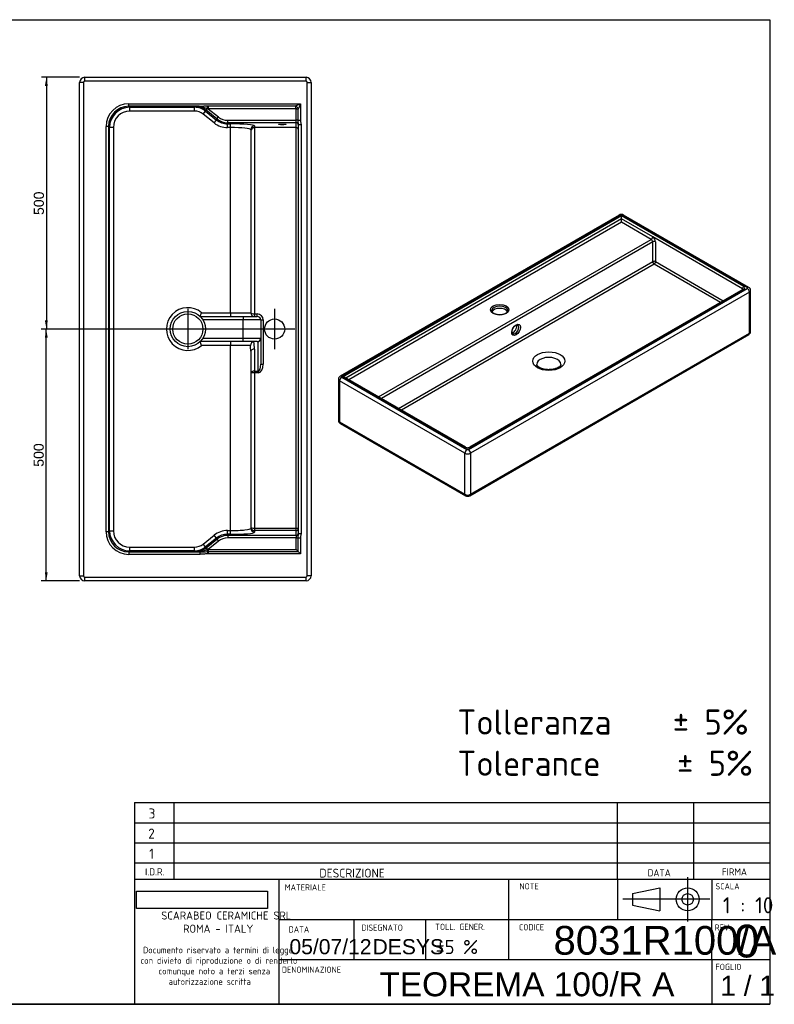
# Model space of a CAD drawing. Header units: millimetres. Extents: x 11 to 285, y 7 to 203.
# Tile 2 of 2: x 135 to 285, y 7 to 203. Entities that reach past the tile are written whole.
import ezdxf
from ezdxf.enums import TextEntityAlignment as Align
from ezdxf.lldxf.tags import DXFTag

# ---------------------------------------------------------------- set-up
doc = ezdxf.new("R2010")
doc.units = ezdxf.units.MM
for name, color, linetype in [('1', 7, 'Continuous'), ('Default', 7, 'Continuous'), ('Predefinito', 7, 'Continuous'), ('TEOREMA_100_R-A', 7, 'Continuous')]:
    doc.layers.add(name, color=color, linetype=linetype)
doc.styles.add('SEACAD_Arial', font='arial.ttf')
doc.styles.add('SEACAD_Solid_Edge_ISO', font='seiso.ttf')
doc.styles.add('SEACAD_Solid_Edge_ISOBI', font='seisobi.ttf')
tags = doc.linetypes.add('CENTER2', pattern=[28.575, 19.05, -3.175, 3.175, -3.175]).pattern_tags.tags
tags[10:11] = [DXFTag(74, 4), DXFTag(75, 0), DXFTag(340, '0'), DXFTag(46, 0.0), DXFTag(50, 0.0), DXFTag(44, 0.0), DXFTag(45, 0.0)]
tags[8:9] = [DXFTag(74, 4), DXFTag(75, 0), DXFTag(340, '0'), DXFTag(46, 0.0), DXFTag(50, 0.0), DXFTag(44, 0.0), DXFTag(45, 0.0)]
tags[6:7] = [DXFTag(74, 4), DXFTag(75, 0), DXFTag(340, '0'), DXFTag(46, 0.0), DXFTag(50, 0.0), DXFTag(44, 0.0), DXFTag(45, 0.0)]
tags[4:5] = [DXFTag(74, 4), DXFTag(75, 0), DXFTag(340, '0'), DXFTag(46, 0.0), DXFTag(50, 0.0), DXFTag(44, 0.0), DXFTag(45, 0.0)]
doc.dimstyles.new('ISO_PALLINATURA', dxfattribs={"dimtxt": 2, "dimasz": 1.7, "dimexe": 1, "dimexo": 1, "dimgap": 1, "dimtad": 1, "dimlfac": 10, "dimtxsty": 'SEACAD_Arial', "dimblk1": '_SE_FILLED', "dimblk2": '_SE_FILLED', "dimsah": 1, "dimcen": 1, "dimadec": 0, "dimazin": 0, "dimtfac": 1, "dimtmove": 0, "dimatfit": 3, "dimfxl": 1, "dimtolj": 1, "dimarcsym": 0})
picture_1 = doc.add_image_def('image1.jpg', size_in_pixel=(300, 40))

# ---------------------------------------------------------------- blocks, each defined once
blk = doc.blocks.new('SEANNOT_GROUP2')
at = {"layer": 'Default', "color": 7, "linetype": 'CENTER2'}
for p, q in [((168.71, 145.4), (168.71, 137.4)), ((172.71, 141.4), (164.71, 141.4))]:
    blk.add_line(p, q, dxfattribs=at)
blk = doc.blocks.new('SEANNOT_GROUP3')
at = {"layer": 'Default', "color": 7, "linetype": 'CENTER2'}
for p, q in [((185.96, 145.4), (185.96, 137.4)), ((189.96, 141.4), (181.96, 141.4))]:
    blk.add_line(p, q, dxfattribs=at)
blk = doc.blocks.new('SE6')
at = {"layer": 'TEOREMA_100_R-A', "color": 7, "linetype": 'Continuous'}
for p, q in [((254.44, 164.05), (199, 132.04)), ((254.74, 164.02), (199.3, 132.01)), ((199.44, 131.93), (254.88, 163.94)), ((254.88, 163.28), (200.13, 131.67)), ((254.88, 162.63), (200.69, 131.34)), ((254.88, 163.94), (279.2, 149.89)), ((254.88, 163.28), (254.88, 163.94)), ((261.1, 159.69), (254.88, 163.28)), ((254.88, 162.63), (254.88, 163.28)), ((260.82, 159.2), (254.88, 162.63)), ((279.91, 149.65), (255.02, 164.02)), ((280.21, 149.68), (255.32, 164.05)), ((206.63, 127.91), (260.82, 159.2)), ((261.1, 158.71), (207.2, 127.59)), ((278.92, 149.4), (261.1, 159.69)), ((261.1, 154.79), (261.1, 158.71)), ((261.67, 158.71), (261.67, 154.79)), ((210.59, 125.63), (261.1, 154.79)), ((261.67, 154.79), (275.13, 147.02)), ((261.38, 154.3), (211.16, 125.3)), ((274.56, 146.69), (261.38, 154.3)), ((224.47, 117.48), (279.91, 149.48)), ((279, 149.26), (224.7, 117.91)), ((279.2, 149.24), (224.9, 117.89)), ((280.34, 148.75), (224.9, 116.74)), ((278.92, 149.21), (278.92, 149.4)), ((280.34, 140.58), (280.34, 148.75)), ((280.57, 140.91), (280.57, 149.08)), ((224.77, 108.3), (280.21, 140.31)), ((224.9, 108.58), (280.34, 140.58)), ((198.64, 131.44), (198.64, 123.27)), ((198.88, 131.11), (198.88, 122.95)), ((223.77, 116.74), (198.88, 131.11)), ((199.3, 131.85), (224.19, 117.48)), ((223.77, 117.89), (199.44, 131.93)), ((223.97, 117.91), (199.84, 131.83)), ((198.88, 122.95), (223.77, 108.58)), ((199, 122.67), (223.89, 108.3)), ((223.77, 108.58), (223.77, 116.74)), ((224.9, 116.74), (224.9, 108.58))]:
    blk.add_line(p, q, dxfattribs=at)
for centre, radius, start, end in [((254.88, 163.25), 0.908, 60.8984, 119.1016), ((279.89, 149.08), 0.675, 359.4016, 61.553), ((279.88, 140.91), 0.681, 298.734, 0.2687), ((199.33, 131.44), 0.681, 118.7238, 180.3778), ((199.32, 123.27), 0.676, 179.3256, 241.5485), ((224.33, 118.68), 0.855, 244.6931, 295.3069), ((224.33, 109.1), 0.908, 240.8984, 299.1016)]:
    blk.add_arc(centre, radius, start, end, dxfattribs=at)
for centre, major_axis, start_param, end_param in [((254.74, 163.53), (0.3, -0.52), 2.356194, 3.141593), ((254.88, 163.94), (0.2, 0), 0.785398, 2.356194), ((255.02, 163.53), (-0.3, -0.52), 3.141593, 3.926991), ((260.82, 159.53), (-0.2, -0.346), 0.785398, 2.356194), ((260.82, 158.87), (-0.2, 0.346), 3.926991, 5.497787), ((261.1, 159.04), (0.4, -0.693), 0.785398, 2.356194), ((261.38, 158.55), (-0.4, 0), 3.926991, 5.497787), ((261.38, 154.63), (-0.4, 0), 3.926991, 5.497787), ((261.38, 154.63), (-0.2, 0.346), 0.785398, 2.356194), ((261.38, 154.63), (-0.2, -0.346), 0.785398, 2.356194), ((279.2, 149.57), (-0.2, -0.346), 3.926991, 5.497787), ((278.64, 149.24), (-0.4, 0), 3.295138, 3.926991), ((279.2, 148.91), (0.2, -0.346), 2.356194, 3.141593), ((278.64, 149.57), (-0.8, 0), 2.356194, 3.926991), ((279.91, 149.16), (-0.3, -0.52), 3.14117, 3.926991), ((279.77, 149.57), (-0.2, 0), 2.356194, 3.926991), ((279.91, 148.99), (-0.3, 0.52), 3.926991, 5.497787), ((279.77, 149.08), (-0.8, 0), 2.356194, 3.14288), ((230.7, 145.04), (1.6, 0), 0.003167, 3.118965), ((230.7, 145.04), (1.6, 0), 3.118965, 3.141593), ((230.7, 144.59), (1.6, 0), 0.271394, 2.879282), ((233.38, 141.56), (-0.5, -0.866), 0.464849, 2.683861), ((233.78, 141.34), (-0.5, -0.866), 0.007395, 3.145911), ((279.77, 140.91), (-0.8, 0), 2.356194, 3.141593), ((279.91, 140.83), (-0.3, 0.52), 3.141593, 3.926991), ((240.45, 134.38), (2.4, 0), 0.00026, 3.144555), ((199.44, 131.44), (0.8, 0), 3.14288, 3.926991), ((199.3, 131.36), (-0.3, -0.52), 3.926991, 5.497787), ((199.3, 131.52), (0.3, -0.52), 2.356194, 3.141467), ((199.44, 131.93), (0.2, 0), 2.356194, 3.926991), ((199.44, 131.6), (-0.566, 0), 3.926991, 4.712389), ((199.44, 123.27), (0.8, 0), 3.141593, 3.926991), ((199.3, 123.19), (0.3, 0.52), 2.356194, 3.141593), ((223.77, 117.56), (-0.2, -0.346), 3.14229, 3.926991), ((224.33, 118.21), (-0.8, 0), 0.785398, 2.356194), ((224.19, 116.99), (0.3, 0.52), 0.785398, 2.356194), ((224.33, 117.56), (-0.2, 0), 0.785398, 2.356194), ((224.47, 116.99), (-0.3, 0.52), 3.926991, 5.497787), ((224.9, 117.56), (0.2, -0.346), 2.356194, 3.138034), ((224.33, 117.07), (0.8, 0), 3.926991, 5.497787), ((224.33, 108.9), (-0.8, 0), 0.785398, 2.356194), ((224.19, 108.82), (0.3, 0.52), 2.356194, 3.142051), ((224.47, 108.82), (-0.3, 0.52), 3.141099, 3.926991)]:
    blk.add_ellipse(centre, major_axis=major_axis, ratio=0.57735, start_param=start_param, end_param=end_param, dxfattribs=at)
for centre, major_axis in [((230.7, 145.24), (-1.84, 0)), ((233.95, 141.24), (0.62, 1.07)), ((240.45, 135.03), (-3.2, 0))]:
    blk.add_ellipse(centre, major_axis=major_axis, ratio=0.57735, dxfattribs=at)
for points, knots in [([(279.05, 149.3), (279.05, 149.3), (279.05, 149.29), (279.03, 149.28), (279.01, 149.26), (279, 149.26)], [0.5482555, 0.5482555, 0.5482555, 0.5482555, 0.6611352, 0.9282411, 1, 1, 1, 1]), ([(229.52, 144.5), (229.48, 144.52), (229.4, 144.57), (229.28, 144.67), (229.18, 144.79), (229.12, 144.9), (229.09, 144.99), (229.1, 145.04), (229.1, 145.06)], [0, 0, 0, 0, 0.104721, 0.304544, 0.504183, 0.706285, 0.917835, 1, 1, 1, 1]), ([(232.29, 145.04), (232.29, 145.02), (232.29, 144.96), (232.26, 144.86), (232.18, 144.74), (232.07, 144.62), (231.91, 144.51), (231.71, 144.41), (231.49, 144.33), (231.24, 144.27), (230.98, 144.23), (230.7, 144.22), (230.43, 144.23), (230.16, 144.27), (229.91, 144.33), (229.69, 144.41), (229.58, 144.47), (229.52, 144.5)], [0, 0, 0, 0, 0.043865, 0.114616, 0.180693, 0.251166, 0.319643, 0.387756, 0.455996, 0.524595, 0.593532, 0.662696, 0.731946, 0.801109, 0.87001, 0.938504, 1, 1, 1, 1]), ([(233.28, 140.47), (233.27, 140.48), (233.24, 140.49), (233.2, 140.55), (233.16, 140.65), (233.14, 140.79), (233.15, 140.95), (233.18, 141.14), (233.25, 141.33), (233.34, 141.53), (233.45, 141.71), (233.58, 141.88), (233.72, 142.02), (233.87, 142.13), (234, 142.2), (234.12, 142.23), (234.21, 142.23), (234.26, 142.22), (234.27, 142.2), (234.28, 142.2)], [0, 0, 0, 0, 0.047245, 0.110433, 0.169745, 0.233095, 0.295587, 0.358304, 0.421686, 0.485615, 0.54981, 0.613928, 0.677566, 0.740427, 0.802343, 0.863583, 0.92518, 0.990069, 1, 1, 1, 1]), ([(238.59, 133.77), (238.55, 133.79), (238.46, 133.84), (238.32, 133.95), (238.2, 134.06), (238.12, 134.17), (238.08, 134.26), (238.06, 134.33), (238.06, 134.36), (238.06, 134.38)], [0, 0, 0, 0, 0.081622, 0.236261, 0.390249, 0.54508, 0.704243, 0.875332, 1, 1, 1, 1]), ([(242.85, 134.38), (242.85, 134.37), (242.86, 134.34), (242.84, 134.29), (242.81, 134.2), (242.73, 134.1), (242.63, 133.98), (242.47, 133.86), (242.28, 133.74), (242.05, 133.63), (241.79, 133.53), (241.51, 133.45), (241.19, 133.39), (240.87, 133.35), (240.53, 133.33), (240.19, 133.33), (239.86, 133.37), (239.54, 133.42), (239.24, 133.49), (238.96, 133.58), (238.75, 133.68), (238.64, 133.74), (238.59, 133.77)], [0, 0, 0, 0, 0.017916, 0.080467, 0.133671, 0.183295, 0.235982, 0.287049, 0.33789, 0.388942, 0.440496, 0.492607, 0.545217, 0.598216, 0.651473, 0.704851, 0.758194, 0.81133, 0.864119, 0.916432, 0.968164, 1, 1, 1, 1])]:
    blk.add_open_spline(points, degree=3, knots=knots, dxfattribs=at)
blk = doc.blocks.new('SE7')
at = {"layer": 'TEOREMA_100_R-A', "color": 7, "linetype": 'Continuous'}
for p, q in [((147.21, 92.4), (147.21, 190.4)), ((147.96, 190.4), (147.21, 190.4)), ((147.96, 190.4), (147.96, 92.4)), ((148.21, 191.4), (192.21, 191.4)), ((148.21, 190.65), (148.21, 191.4)), ((192.21, 190.65), (148.21, 190.65)), ((192.21, 190.65), (192.21, 191.4)), ((192.46, 92.4), (192.46, 190.4)), ((192.46, 190.4), (193.21, 190.4)), ((193.21, 190.4), (193.21, 92.4)), ((156.96, 186.14), (191.08, 186.14)), ((156.96, 185.65), (156.96, 186.14)), ((190.08, 185.74), (191.08, 186.14)), ((191.08, 186.14), (190.65, 185.06)), ((191.08, 186.14), (191.08, 182.86)), ((156.96, 185.65), (157.16, 185.45)), ((170.94, 185.65), (156.96, 185.65)), ((157.16, 185.45), (170.04, 185.45)), ((157.16, 184.7), (157.16, 185.45)), ((170.04, 184.7), (157.16, 184.7)), ((170.04, 185.45), (170.16, 185.61)), ((170.04, 184.7), (170.04, 185.45)), ((171.75, 184.1), (172.22, 184.68)), ((173.94, 182.34), (171.75, 184.1)), ((172.34, 184.85), (172.22, 184.68)), ((172.22, 184.68), (174.41, 182.92)), ((172.34, 184.85), (172.62, 185.2)), ((174.48, 183.13), (172.34, 184.85)), ((172.58, 185.74), (172.77, 185.74)), ((172.77, 185.14), (172.62, 185.2)), ((172.77, 185.74), (190.08, 185.74)), ((172.77, 185.74), (172.77, 185.14)), ((172.77, 185.14), (174.8, 183.52)), ((190.2, 185.14), (172.77, 185.14)), ((190.2, 185.14), (190.57, 185.28)), ((190.21, 185.06), (190.2, 185.14)), ((190.21, 182.86), (190.21, 185.06)), ((190.65, 185.06), (190.21, 185.06)), ((190.57, 185.28), (190.65, 185.06)), ((190.65, 182.86), (190.65, 185.06)), ((173.94, 182.34), (174.41, 182.92)), ((174.41, 182.92), (174.48, 183.13)), ((174.48, 183.13), (174.8, 183.52)), ((176.66, 182.37), (176.59, 182.16)), ((176.59, 182.16), (177.21, 182.16)), ((176.59, 181.41), (176.59, 182.16)), ((176.66, 182.86), (190.21, 182.86)), ((176.66, 182.37), (176.66, 182.86)), ((190.21, 182.37), (176.66, 182.37)), ((177.21, 181.41), (177.21, 182.16)), ((190.21, 182.37), (190.21, 182.86)), ((190.65, 182.86), (190.21, 182.86)), ((190.21, 181.4), (190.21, 182.37)), ((190.65, 182.86), (191.08, 182.86)), ((190.71, 100.8), (190.71, 182)), ((190.71, 182), (191.21, 182)), ((191.21, 182), (191.21, 100.8)), ((152.47, 101.14), (152.47, 181.66)), ((152.97, 181.66), (152.47, 181.66)), ((152.97, 181.66), (152.97, 101.14)), ((153.16, 181.46), (152.97, 181.66)), ((153.16, 101.34), (153.16, 181.46)), ((153.91, 181.46), (153.16, 181.46)), ((153.91, 181.46), (153.91, 101.34)), ((177.21, 181.41), (176.59, 181.41)), ((177.21, 144.65), (177.21, 181.41)), ((181.21, 181), (181.21, 144.65)), ((181.96, 181.74), (181.96, 181.4)), ((190.21, 181.4), (181.96, 181.4)), ((181.96, 181.4), (181.96, 144.4)), ((190.21, 101.86), (190.21, 181.4)), ((171.16, 143.9), (179.71, 143.9)), ((171.45, 144.65), (177.21, 144.65)), ((179.71, 143.2), (171.72, 143.2)), ((177.21, 144.65), (181.21, 144.65)), ((177.21, 144.65), (177.21, 143.9)), ((179.71, 143.9), (182.51, 143.9)), ((179.71, 143.9), (179.71, 143.2)), ((183.21, 143.2), (179.71, 143.2)), ((179.71, 139.6), (179.71, 143.2)), ((181.96, 144.4), (182.51, 144.4)), ((181.96, 144.4), (181.96, 143.9)), ((182.51, 143.9), (182.51, 144.4)), ((183.21, 143.2), (183.21, 139.6)), ((183.21, 143.2), (183.71, 143.2)), ((183.71, 143.2), (183.71, 134.4)), ((179.71, 138.9), (171.16, 138.9)), ((171.72, 139.6), (179.71, 139.6)), ((177.21, 138.9), (177.21, 138.15)), ((179.71, 139.6), (183.21, 139.6)), ((179.71, 138.9), (179.71, 139.6)), ((182.51, 138.9), (179.71, 138.9)), ((182.71, 133.03), (182.71, 138.93)), ((183.21, 139.6), (183.21, 134.4)), ((177.21, 138.15), (171.45, 138.15)), ((177.21, 101.39), (177.21, 138.15)), ((181.15, 138.15), (177.21, 138.15)), ((181.21, 136.98), (181.21, 101.8)), ((181.96, 137.43), (181.96, 133.03)), ((181.96, 133.03), (182.71, 133.03)), ((181.96, 133.03), (181.96, 132.73)), ((182.71, 133.03), (182.71, 132.73)), ((183.21, 134.4), (183.71, 134.4)), ((182.71, 132.73), (181.96, 132.73)), ((181.96, 132.73), (181.96, 101.86)), ((181.96, 101.86), (190.21, 101.86)), ((181.96, 101.86), (181.96, 101.36)), ((190.21, 101.86), (190.71, 101.86)), ((190.21, 101.36), (190.21, 101.86)), ((152.97, 101.14), (152.47, 101.14)), ((152.97, 101.14), (153.16, 101.34)), ((153.16, 101.34), (153.91, 101.34)), ((171.75, 98.7), (173.94, 100.46)), ((174.41, 99.87), (172.22, 98.12)), ((174.41, 99.87), (173.94, 100.46)), ((174.48, 99.67), (174.41, 99.87)), ((176.59, 101.39), (177.21, 101.39)), ((176.59, 100.64), (176.59, 101.39)), ((176.59, 100.64), (176.66, 100.43)), ((177.21, 100.64), (176.59, 100.64)), ((176.66, 100.43), (190.21, 100.43)), ((176.66, 100.43), (176.66, 99.93)), ((190.21, 99.93), (176.66, 99.93)), ((177.21, 100.64), (177.21, 101.39)), ((190.21, 101.36), (181.96, 101.36)), ((181.96, 101.36), (181.96, 101.05)), ((190.21, 100.43), (190.21, 101.36)), ((190.21, 100.43), (190.21, 99.93)), ((190.21, 97.62), (190.21, 99.93)), ((190.21, 99.93), (190.65, 99.93)), ((190.65, 97.19), (190.65, 99.93)), ((190.65, 99.93), (191.08, 99.93)), ((190.71, 100.8), (191.21, 100.8)), ((191.08, 99.93), (191.08, 96.75)), ((157.16, 98.1), (170.04, 98.1)), ((157.16, 97.35), (157.16, 98.1)), ((170.04, 97.35), (170.04, 98.1)), ((172.22, 98.12), (171.75, 98.7)), ((172.22, 98.12), (172.34, 97.95)), ((172.34, 97.95), (174.48, 99.67)), ((172.34, 97.95), (172.63, 97.59)), ((174.8, 99.28), (172.73, 97.62)), ((174.48, 99.67), (174.8, 99.28)), ((157.16, 97.35), (156.96, 97.15)), ((156.96, 97.15), (171.09, 97.15)), ((156.96, 97.15), (156.96, 96.65)), ((171.09, 96.65), (156.96, 96.65)), ((170.04, 97.35), (157.16, 97.35)), ((170.16, 97.19), (170.04, 97.35)), ((171.09, 97.15), (171.09, 96.65)), ((172.62, 97.19), (172.73, 97.19)), ((172.62, 97.19), (172.63, 96.75)), ((172.73, 96.75), (172.63, 96.75)), ((172.73, 97.62), (190.21, 97.62)), ((172.73, 97.62), (172.73, 97.19)), ((172.73, 97.19), (190.65, 97.19)), ((172.73, 97.19), (172.73, 96.75)), ((191.08, 96.75), (172.73, 96.75)), ((190.21, 97.62), (190.65, 97.19)), ((191.08, 96.75), (190.65, 97.19)), ((147.21, 92.4), (147.96, 92.4)), ((148.21, 92.15), (192.21, 92.15)), ((148.21, 91.4), (148.21, 92.15)), ((192.21, 91.4), (192.21, 92.15)), ((193.21, 92.4), (192.46, 92.4)), ((192.21, 91.4), (148.21, 91.4))]:
    blk.add_line(p, q, dxfattribs=at)
for centre, radius in [((168.71, 141.4), 3.5), ((168.71, 141.4), 3), ((185.96, 141.4), 2)]:
    blk.add_circle(centre, radius, dxfattribs=at)
for centre, radius, start, end in [((148.21, 190.4), 1, 90, 180), ((148.21, 190.4), 0.25, 90, 180), ((192.21, 190.4), 1, 0, 90), ((192.21, 190.4), 0.25, 0, 90), ((176.36, 55.32), 130.44, 92.3777, 92.7229), ((170.23, 180.37), 5.24, 80.2031, 90.7918), ((169.83, 176.3), 9.32, 72.5637, 82.0251), ((186.94, 184.8), 3.27, 5.9985, 16.7216), ((189.61, 184.76), 1.09, 28.1041, 64.5701), ((168.71, 141.4), 4.25, 49.8808, 310.1192), ((151.41, 151.94), 21.33, 337.8388, 339.9981), ((181.96, 144.65), 0.75, 180, 270), ((182.51, 143.2), 1.2, 0, 90), ((182.51, 143.2), 0.7, 0, 90), ((151.41, 130.85), 21.33, 20.0019, 22.1612), ((181.96, 138.08), 0.82, 98.8762, 175.3218), ((182.51, 139.6), 0.7, 270, 0), ((170.16, 104.94), 7.75, 270.0103, 288.6101), ((175.5, 227.46), 130.38, 267.6529, 268.0641), ((170.89, 138.92), 41.77, 270.2781, 272.3691), ((148.21, 92.4), 1, 180, 270), ((148.21, 92.4), 0.25, 180, 270), ((192.21, 92.4), 0.25, 270, 0), ((192.21, 92.4), 1, 270, 0)]:
    blk.add_arc(centre, radius, start, end, dxfattribs=at)
for centre, major_axis, ratio, start_param, end_param in [((156.98, 181.63), (3.2, -3.2), 0.995146, 2.358627, 3.924558), ((156.98, 181.63), (2.85, -2.85), 0.993943, 2.358627, 3.924558), ((157.17, 181.44), (2.84, -2.84), 0.996956, 2.358627, 3.924558), ((157.17, 181.44), (2.31, -2.31), 0.995146, 2.358627, 3.924558), ((170.03, 181.94), (-2.11, -2.8), 0.997817, 3.111673, 3.785081), ((170.03, 181.94), (-1.66, -2.21), 0.996191, 3.111673, 3.785081), ((170.14, 182.1), (-2.12, -2.81), 0.99511, 3.111673, 3.785081), ((170.94, 184.9), (-0.031, 0.749), 0.503925, 5.708157, 6.202337), ((172.58, 185.14), (-0.036, 0.749), 0.063936, 4.784743, 5.643973), ((176.6, 185.68), (1.41, 4.03), 0.995729, 2.805251, 3.477935), ((176.6, 185.68), (1.17, 3.32), 0.993913, 2.805251, 3.477935), ((176.67, 185.87), (1.16, 3.31), 0.996943, 2.805251, 3.477935), ((176.67, 185.87), (1, 2.84), 0.995729, 2.805251, 3.477935), ((177.21, 181.74), (-4.75, 0), 0.087489, 3.141593, 4.712389), ((190.21, 181.87), (-0.5, 0), 0.996195, 3.141593, 4.712389), ((177.21, 181), (4, 0), 0.103893, 0, 1.570796), ((181.96, 181), (-0.75, 0), 0.996195, 4.712389, 6.283185), ((181.96, 180.71), (-0.75, 0), 0.916331, 4.712389, 6.283185), ((190.21, 180.94), (-0.5, 0), 0.916331, 3.141593, 4.712389), ((181.96, 144.65), (-0.75, 0), 0.333333, 0, 1.570796), ((177.21, 137.43), (0, 6.33), 0.75, 4.712389, 4.94497), ((177.21, 136.98), (0, 6.33), 0.631579, 4.712389, 4.897658), ((181.96, 136.98), (0.75, 0), 0.6, 1.570796, 3.141593), ((181.96, 132.65), (0.75, 0), 0.511111, 1.570796, 3.141593), ((182.71, 134.4), (0, -1.67), 0.6, 0, 1.570796), ((182.71, 134.4), (0, 1.37), 0.365854, 3.141593, 4.712389), ((181.96, 132.65), (0.75, 0), 0.111111, 1.570796, 3.141593), ((177.21, 101.8), (-4, 0), 0.103893, 1.570796, 3.141593), ((181.96, 102.09), (0.75, 0), 0.305444, 3.141593, 4.712389), ((181.96, 102.09), (0.75, 0), 0.969574, 3.141593, 4.712389), ((181.96, 101.8), (0.75, 0), 0.996195, 3.141593, 4.712389), ((190.21, 101.86), (-0.5, 0), 0.996195, 1.570796, 3.141593), ((156.98, 101.16), (3.2, 3.2), 0.995146, 2.358627, 3.924558), ((156.98, 101.16), (2.85, 2.85), 0.993943, 2.358627, 3.924558), ((157.17, 101.36), (2.84, 2.84), 0.996956, 2.358627, 3.924558), ((157.17, 101.36), (2.31, 2.31), 0.995146, 2.358627, 3.924558), ((176.6, 97.12), (1.41, -4.03), 0.995729, 2.805251, 3.477935), ((176.6, 97.12), (1.17, -3.32), 0.993913, 2.805251, 3.477935), ((176.67, 96.92), (1.16, -3.31), 0.996943, 2.805251, 3.477935), ((176.67, 96.92), (1, -2.84), 0.995729, 2.805251, 3.477935), ((177.21, 101.05), (4.75, 0), 0.087489, 4.712389, 6.283185), ((190.21, 100.93), (-0.5, 0), 0.996195, 1.570796, 3.141593), ((170.03, 100.86), (-1.66, 2.21), 0.996191, 2.498104, 3.171513), ((170.03, 100.86), (-2.11, 2.8), 0.997817, 2.498104, 3.171513), ((170.14, 100.7), (-2.12, 2.81), 0.99511, 2.498104, 3.171513), ((172.61, 97.62), (-0.002, -0.5), 0.046218, 0.521091, 1.51354), ((172.81, 97.69), (-1.29, -0.39), 0.030739, 1.420089, 1.493667)]:
    blk.add_ellipse(centre, major_axis=major_axis, ratio=ratio, start_param=start_param, end_param=end_param, dxfattribs=at)
blk.add_ellipse((187.51, 182.05), major_axis=(-0.75, 0), ratio=0.087489, dxfattribs=at)
for points, knots in [([(170.94, 185.65), (171.08, 185.65), (171.21, 185.65), (171.48, 185.67), (171.62, 185.68), (171.89, 185.71), (172.03, 185.72), (172.3, 185.73), (172.44, 185.74), (172.58, 185.74)], [0, 0, 0, 0, 0.25, 0.25, 0.5, 0.5, 0.75, 0.75, 1, 1, 1, 1]), ([(190.71, 182), (190.71, 182.07), (190.71, 182.14), (190.69, 182.28), (190.68, 182.35), (190.67, 182.46), (190.66, 182.49), (190.66, 182.56), (190.66, 182.6), (190.65, 182.71), (190.65, 182.79), (190.65, 182.86)], [0, 0, 0, 0, 0.25, 0.25, 0.5, 0.5, 0.625, 0.625, 0.75, 0.75, 1, 1, 1, 1]), ([(191.08, 182.86), (191.08, 182.79), (191.09, 182.72), (191.12, 182.57), (191.14, 182.5), (191.17, 182.36), (191.19, 182.29), (191.21, 182.14), (191.21, 182.07), (191.21, 182)], [0, 0, 0, 0, 0.25, 0.25, 0.5, 0.5, 0.75, 0.75, 1, 1, 1, 1]), ([(190.65, 99.93), (190.65, 100.01), (190.65, 100.09), (190.66, 100.2), (190.66, 100.24), (190.66, 100.31), (190.67, 100.34), (190.68, 100.45), (190.69, 100.52), (190.71, 100.66), (190.71, 100.73), (190.71, 100.8)], [0, 0, 0, 0, 0.25, 0.25, 0.375, 0.375, 0.5, 0.5, 0.75, 0.75, 1, 1, 1, 1]), ([(191.21, 100.8), (191.21, 100.73), (191.21, 100.65), (191.19, 100.51), (191.17, 100.44), (191.14, 100.3), (191.12, 100.22), (191.09, 100.08), (191.08, 100.01), (191.08, 99.93)], [0, 0, 0, 0, 0.25, 0.25, 0.5, 0.5, 0.75, 0.75, 1, 1, 1, 1]), ([(172.63, 96.75), (172.5, 96.75), (172.37, 96.74), (172.12, 96.72), (171.99, 96.71), (171.73, 96.68), (171.61, 96.67), (171.35, 96.66), (171.22, 96.65), (171.09, 96.65)], [0, 0, 0, 0, 0.25, 0.25, 0.5, 0.5, 0.75, 0.75, 1, 1, 1, 1])]:
    blk.add_open_spline(points, degree=3, knots=knots, dxfattribs=at)
blk = doc.blocks.new('DMBLK9')
at = {"layer": 'Default', "linetype": 'Continuous'}
for points in [[(140.29, 139.7), (140.86, 139.7), (140.57, 141.4)], [(140.29, 93.1), (140.57, 91.4), (140.86, 93.1)]]:
    blk.add_hatch(color=7, dxfattribs=at).paths.add_polyline_path(points)
at = {"layer": 'Default', "color": 7, "linetype": 'Continuous'}
for p, q in [((167.71, 141.4), (139.57, 141.4)), ((140.57, 91.4), (140.57, 141.4)), ((147.21, 91.4), (139.57, 91.4))]:
    blk.add_line(p, q, dxfattribs=at)
at = {"layer": 'Default', "color": 7, "linetype": 'Continuous', "style": 'SEACAD_Arial'}
blk.add_text('500', height=2, rotation=90, dxfattribs=at).set_placement((138.07, 114.05), align=Align.TOP_LEFT)
blk = doc.blocks.new('_SE_FILLED')
at = {"color": 0}
blk.add_line((0, 0), (-1, 0), dxfattribs=at)
blk.add_solid([(0, 0), (-1, -0.1665), (-1, 0.1665), (0, 0)], dxfattribs=at)
blk = doc.blocks.new('DMBLK10')
at = {"layer": 'Default', "linetype": 'Continuous'}
for points in [[(140.31, 189.7), (140.88, 189.7), (140.6, 191.4)], [(140.31, 143.1), (140.6, 141.4), (140.88, 143.1)]]:
    blk.add_hatch(color=7, dxfattribs=at).paths.add_polyline_path(points)
at = {"layer": 'Default', "color": 7, "linetype": 'Continuous'}
for p, q in [((147.21, 191.4), (139.6, 191.4)), ((140.6, 191.4), (140.6, 141.4)), ((184.96, 141.4), (139.6, 141.4))]:
    blk.add_line(p, q, dxfattribs=at)
at = {"layer": 'Default', "color": 7, "linetype": 'Continuous', "style": 'SEACAD_Arial'}
blk.add_text('500', height=2, rotation=90, dxfattribs=at).set_placement((138.1, 164.05), align=Align.TOP_LEFT)
blk = doc.blocks.new('SEANNOT_GROUP9')
at = {"layer": 'Default', "color": 7, "linetype": 'Continuous', "style": 'SEACAD_Arial'}
blk.add_text('05/07/12', height=3, dxfattribs=at).set_placement((188.91, 20.23), align=Align.TOP_LEFT)
blk = doc.blocks.new('SEANNOT_GROUP10')
at = {"layer": 'Default', "color": 7, "linetype": 'Continuous', "style": 'SEACAD_Arial'}
blk.add_text('1 / 1', height=4, dxfattribs=at).set_placement((274.53, 12.97), align=Align.TOP_LEFT)
blk = doc.blocks.new('SEANNOT_GROUP11')
at = {"layer": 'Predefinito', "color": 7, "linetype": 'CENTER2'}
for p, q in [((268.05, 32.51), (268.05, 23.76)), ((272.43, 28.14), (263.68, 28.14))]:
    blk.add_line(p, q, dxfattribs=at)
blk = doc.blocks.new('SEANNOT_GROUP12')
at = {"layer": 'Predefinito', "color": 7, "linetype": 'CENTER2'}
blk.add_line((264.58, 28.14), (255.17, 28.14), dxfattribs=at)
blk = doc.blocks.new('SEANNOT_GROUP13')
at = {"layer": 'Predefinito', "color": 7, "linetype": 'Continuous', "style": 'SEACAD_Arial'}
blk.add_text('TEOREMA 100/R A', height=4.75, dxfattribs=at).set_placement((206.79, 13.63), align=Align.TOP_LEFT)
blk = doc.blocks.new('SEANNOT_GROUP15')
at = {"layer": 'Predefinito', "color": 7, "linetype": 'Continuous', "style": 'SEACAD_Arial'}
blk.add_text('DESYS', height=3, dxfattribs=at).set_placement((205.42, 20.22), align=Align.TOP_LEFT)
blk = doc.blocks.new('SEANNOT_GROUP17')
at = {"layer": 'Predefinito', "color": 7, "linetype": 'Continuous', "style": 'SEACAD_Arial'}
blk.add_text('8031R100/A', height=5.7, dxfattribs=at).set_placement((241.39, 22.84), align=Align.TOP_LEFT)
blk = doc.blocks.new('SEANNOT_GROUP18')
at = {"layer": 'Predefinito', "color": 7, "linetype": 'Continuous', "style": 'SEACAD_Arial'}
blk.add_text('0', height=6.5, dxfattribs=at).set_placement((277.28, 23.09), align=Align.TOP_LEFT)

msp = doc.modelspace()

# ---------------------------------------------------------------- linework, layer by layer
at = {"layer": '1', "color": 7, "linetype": 'Continuous'}
for p, q in [((10.8564, 202.845), (284.3566, 202.845)), ((284.3566, 202.845), (284.3566, 7.2813)), ((158.1293, 47.3492), (284.3566, 47.3492)), ((254.0877, 32.148), (254.0877, 47.348)), ((269.2877, 32.148), (269.2877, 47.348)), ((158.1293, 43.3492), (284.3566, 43.3492)), ((158.1293, 39.3492), (284.3566, 39.3492)), ((158.1293, 35.3492), (284.3566, 35.3492)), ((158.1293, 32.148), (284.3566, 32.148)), ((254.0877, 32.148), (254.0877, 24.148)), ((272.887, 32.148), (272.887, 24.148)), ((257.0986, 29.2778), (262.5353, 30.4173)), ((262.5353, 30.4173), (262.5353, 25.8591)), ((257.0986, 29.2778), (257.0986, 26.9987)), ((257.0986, 26.9987), (262.5353, 25.8591)), ((186.7808, 24.148), (284.3566, 24.148)), ((272.887, 16.148), (272.887, 24.148)), ((186.7808, 16.148), (284.3566, 16.148)), ((272.887, 16.148), (272.887, 7.4715)), ((284.3566, 7.2813), (10.8564, 7.2813)), ((88.7928, 7.3094), (284.3566, 7.3094))]:
    msp.add_line(p, q, dxfattribs=at)
for radius in [2.2791, 1.1396]:
    msp.add_circle((268.0508, 28.1382), radius, dxfattribs=at)
at = {"layer": 'Predefinito', "color": 7, "linetype": 'Continuous'}
for p, q in [((158.1293, 47.3492), (158.1293, 7.4489)), ((165.9434, 47.3492), (165.9434, 32.148)), ((186.7808, 32.148), (186.7808, 7.4489)), ((232.4353, 32.148), (232.4353, 16.148)), ((201.7143, 24.148), (201.7143, 16.148)), ((215.9586, 24.148), (215.9586, 16.148)), ((201.7143, 7.4715), (201.7143, 7.4489))]:
    msp.add_line(p, q, dxfattribs=at)

# ---------------------------------------------------------------- block references
at = {"layer": 'Default'}
for name in ['SE7', 'SE6', 'SEANNOT_GROUP2', 'SEANNOT_GROUP3', 'SEANNOT_GROUP9', 'SEANNOT_GROUP10']:
    msp.add_blockref(name, (0, 0), dxfattribs=at)
at = {"layer": 'Predefinito'}
for name in ['SEANNOT_GROUP11', 'SEANNOT_GROUP12', 'SEANNOT_GROUP17', 'SEANNOT_GROUP18', 'SEANNOT_GROUP15', 'SEANNOT_GROUP13']:
    msp.add_blockref(name, (0, 0), dxfattribs=at)

# ---------------------------------------------------------------- texts
at = {"layer": '1', "color": 7, "linetype": 'Continuous', "style": 'SEACAD_Solid_Edge_ISO'}
for s, height, p in [('NOTE', 1.224, (234.6244, 31.3256)), ('SCALA', 1.224, (273.5792, 31.3256)), ('MATERIALE', 1.224, (187.973, 31.114)), ('1 : 10', 3.2, (275.0493, 28.5532)), ('DATA', 1.224, (188.7404, 22.7613)), ('DISEGNATO', 1.224, (203.1816, 23.1195)), ('TOLL. GENER.', 1.224, (217.8815, 23.2753)), ('CODICE', 1.224, (234.5252, 23.2047)), ('REV.', 1.224, (273.4061, 23.1386)), ('±5 %', 2.8, (217.9525, 20.0623)), ('DENOMINAZIONE', 1.220896, (187.4005, 14.7736)), ('FOGLIO', 1.224, (273.5792, 15.3256))]:
    msp.add_text(s, height=height, dxfattribs=at).set_placement(p, align=Align.TOP_LEFT)
at = {"layer": 'Default', "color": 7, "linetype": 'Continuous', "style": 'SEACAD_Solid_Edge_ISO'}
for s, p in [('Tolleranza    ± 5%', (222.2822, 65.8411)), ('Tolerance     ± 5%', (222.2822, 57.6593))]:
    msp.add_text(s, height=5, dxfattribs=at).set_placement(p, align=Align.TOP_LEFT)
at = {"layer": 'Predefinito', "color": 7, "linetype": 'Continuous'}
for s, height, style, p in [('3', 2, 'SEACAD_Solid_Edge_ISO', (160.9227, 46.1813)), ('2', 2, 'SEACAD_Solid_Edge_ISO', (160.8318, 42.1813)), ('1', 2, 'SEACAD_Solid_Edge_ISO', (161.0363, 38.1813)), ('I.D.R.', 1.4, 'SEACAD_Solid_Edge_ISO', (160.2149, 34.2886)), ('DESCRIZIONE', 1.75, 'SEACAD_Solid_Edge_ISO', (194.8541, 34.2124)), ('DATA', 1.4, 'SEACAD_Solid_Edge_ISO', (260.0826, 34.1077)), ('FIRMA', 1.4, 'SEACAD_Solid_Edge_ISO', (274.8449, 34.2874)), ('SCARABEO CERAMICHE SRL', 1.6, 'SEACAD_Solid_Edge_ISOBI', (163.4335, 25.7148)), ('ROMA - ITALY', 1.6, 'SEACAD_Solid_Edge_ISOBI', (167.7789, 23.0966)), ('Documento riservato a termini di legge', 1.28, 'SEACAD_Solid_Edge_ISO', (159.7911, 18.7017)), ('con divieto di riproduzione o di renderlo', 1.28, 'SEACAD_Solid_Edge_ISO', (159.3111, 16.6072)), ('comunque noto a terzi senza ', 1.28, 'SEACAD_Solid_Edge_ISO', (162.8893, 14.5126)), ('autorizzazione scritta', 1.28, 'SEACAD_Solid_Edge_ISO', (164.9111, 12.4181))]:
    msp.add_text(s, height=height, dxfattribs=dict(at, style=style)).set_placement(p, align=Align.TOP_LEFT)

# ---------------------------------------------------------------- dimensions: what is measured, and where the dimension line sits
at = {"layer": 'Default', "color": 7, "linetype": 'Continuous'}
for base, p1, p2, picture, middle in [((140.5976, 141.3989), (192.2137, 191.3989), (185.9637, 141.3989), 'DMBLK10', (140.5976, 166.3989)), ((140.5724, 141.3989), (148.2137, 91.3989), (168.7137, 141.3989), 'DMBLK9', (140.5724, 116.3989))]:
    dim = msp.add_linear_dim(base=base, p1=p1, p2=p2, angle=90, text='\\A1;<>', dimstyle='ISO_PALLINATURA', dxfattribs=at)
    dim.commit()
    dim.dimension.update_dxf_attribs({"geometry": picture, "text_midpoint": middle, "dimtype": 160})

# ---------------------------------------------------------------- pictures from other files: only their frames are drawn
image = msp.add_image(picture_1, insert=(158.5415, 26.3095), size_in_units=(26.0238, 3.4698))

doc.saveas('drawing.dxf')
